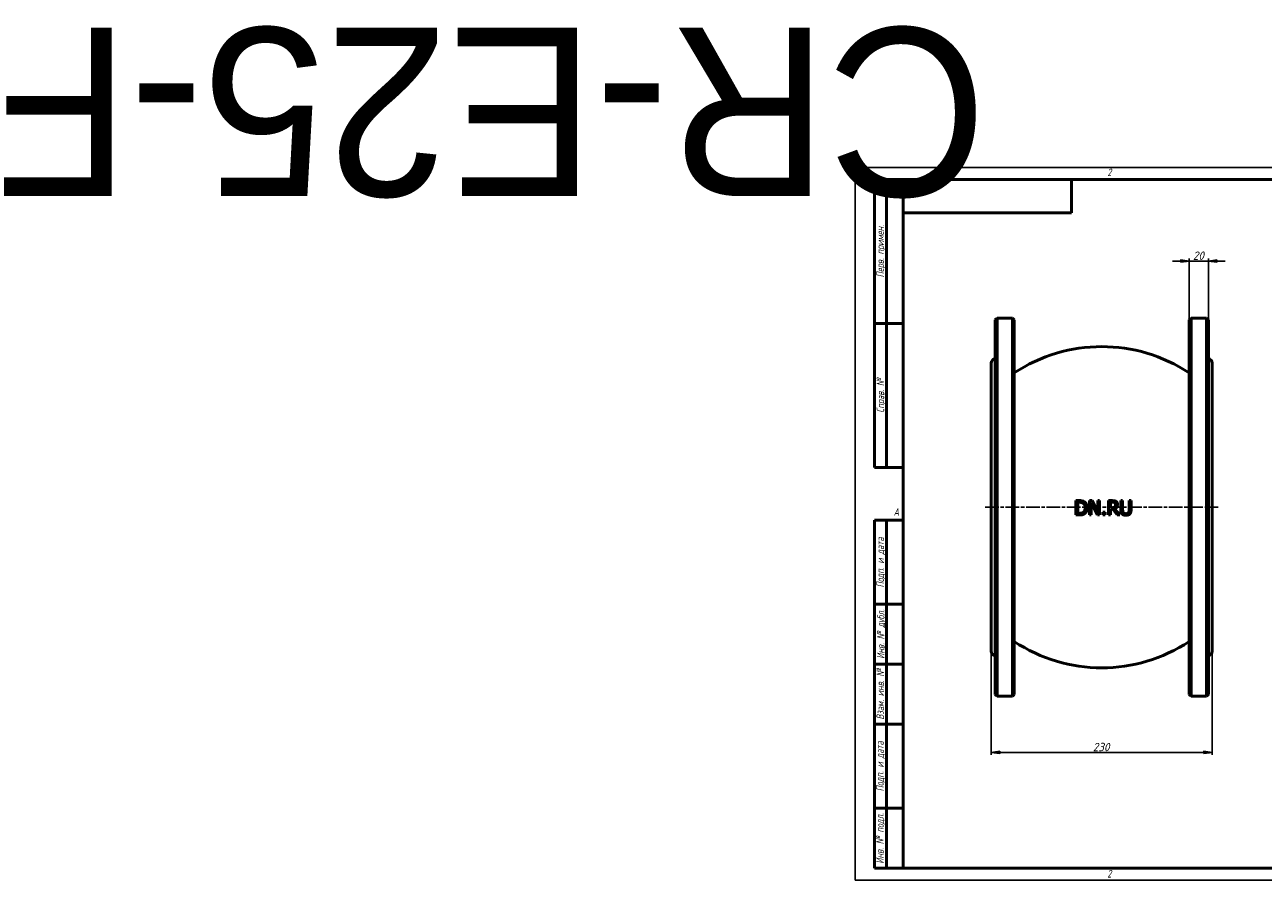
# Model space of a CAD drawing. Header units: millimetres. Extents: x -865 to 5757, y -174 to 891.
# Tile 1 of 4: x -865 to 425, y 0 to 891. Entities that reach past the tile are written whole.
import ezdxf
from ezdxf.enums import TextEntityAlignment as Align

# ---------------------------------------------------------------- set-up
doc = ezdxf.new("R2018")
doc.units = ezdxf.units.MM
doc.header["$LTSCALE"] = 2.5
doc.linetypes.add('CHAIN', pattern=[0.7087, 0.4724, -0.0591, 0.1181, -0.0591])
for name, color, linetype, lineweight in [('Видимый контур (ГОСТ)', 7, 'Continuous', 50), ('Кромка (ГОСТ)', 7, 'Continuous', 50), ('Обозначение (ГОСТ)', 7, 'Continuous', 25), ('Осевая линия (ГОСТ)', 7, 'Continuous', 25), ('Размер (ГОСТ)', 7, 'Continuous', 25), ('Эскизная геометрия (ГОСТ)', 7, 'Continuous', 50)]:
    doc.layers.add(name, color=color, linetype=linetype, lineweight=lineweight)
doc.styles.add('Альтернативный текст (ГОСТ)', font='arial.ttf', dxfattribs={"width": 0.8})
doc.styles.add('Обычный текст (ГОСТ)', font='GOST Common Italic.ttf')
doc.dimstyles.new('Обычный (ГОСТ)', dxfattribs={"dimscale": 2.5, "dimtxt": 3.5, "dimasz": 3.5, "dimexe": 1, "dimexo": 0, "dimgap": 0.5, "dimtad": 1, "dimtxsty": 'Обычный текст (ГОСТ)', "dimblk": 'Filled-1', "dimcen": 0.09, "dimdle": 15, "dimclrd": 256, "dimclre": 256, "dimclrt": 256, "dimazin": 2, "dimtfac": 0.714286, "dimtdec": 3, "dimtmove": 0, "dimatfit": 3, "dimfxl": 1, "dimtolj": 1, "dimlwd": 25, "dimlwe": 25, "dimarcsym": 0})

# ---------------------------------------------------------------- blocks, each defined once
blk = doc.blocks.new('Рамки ГОСТ - Рамка')
at = {"layer": 'Кромка (ГОСТ)', "lineweight": 25}
for p, q in [((0, 0), (0, 297)), ((0, 297), (420, 297)), ((420, 297), (420, 0)), ((420, 0), (0, 0))]:
    blk.add_line(p, q, dxfattribs=at)
at = {"layer": 'Кромка (ГОСТ)'}
for p, q in [((210, 292), (210, 297)), ((415, 292), (20, 292)), ((20, 292), (20, 5)), ((415, 5), (415, 292)), ((20, 5), (415, 5)), ((210, 5), (210, 0))]:
    blk.add_line(p, q, dxfattribs=at)
at = {"layer": 'Кромка (ГОСТ)', "char_height": 3.17, "attachment_point": 1, "style": 'Альтернативный текст (ГОСТ)'}
for s, insert, width in [('\\fGOST Common|b0|i1;{\\H3.1700;2}', (105, 296.5), 5.2328), ('\\fGOST Common|b0|i1;{\\H3.1700;1}', (315.02, 296.44), 5.2327), ('\\fGOST Common|b0|i1;{\\H3.1700;A}', (16, 155), 5.1335), ('\\fGOST Common|b0|i1;{\\H3.1700;A}', (416, 148.5), 5.0704), ('\\fGOST Common|b0|i1;{\\H3.1700;2}', (104.99, 4.3), 5.2328), ('\\fGOST Common|b0|i1;{\\H3.1700;1}', (315, 4.14), 6.6287), ('\\fGOST Common|b0|i1;{\\H3.1700;Формат А3}', (370, 4.39), 25.2103)]:
    blk.add_mtext(s, dxfattribs=dict(at, insert=insert, width=width))
blk = doc.blocks.new('ГОСТ - Доп. графы 1')
at = {"layer": 'Эскизная геометрия (ГОСТ)'}
for p, q in [((-12, 0), (-12, 145)), ((-12, 145), (0, 145)), ((-7, 145), (-7, 0)), ((-12, 110), (-7, 110)), ((-7, 110), (0, 110)), ((-12, 85), (-7, 85)), ((-7, 85), (0, 85)), ((-12, 60), (-7, 60)), ((-7, 60), (0, 60)), ((-12, 25), (-7, 25)), ((-7, 25), (0, 25)), ((0, 0), (-12, 0))]:
    blk.add_line(p, q, dxfattribs=at)
at = {"layer": 'Обозначение (ГОСТ)', "char_height": 3.17, "attachment_point": 5, "rotation": 90, "style": 'Альтернативный текст (ГОСТ)'}
for s, insert, width in [('\\fGOST Common|b0|i1;{\\H3.1700;Подп. и дата}', (-9.37, 127.41), 34.7679), ('\\fGOST Common|b0|i1;{\\H3.1700;Инв. № дубл.}', (-8.95, 97.55), 24.8438), ('\\fGOST Common|b0|i1;{\\H3.1700;Взам. инв. №}', (-9.58, 72.53), 24.8669), ('\\fGOST Common|b0|i1;{\\H3.1700;Подп. и дата}', (-9.5, 42.47), 35.1486), ('\\fGOST Common|b0|i1;{\\H3.1700;Инв. № подл.}', (-9.5, 12.41), 24.9618)]:
    blk.add_mtext(s, dxfattribs=dict(at, insert=insert, width=width))
at = {"layer": 'Обозначение (ГОСТ)', "lineweight": 30, "flags": 17}
for tag, p in [('Подп._и_дата_2', (-3.53, 127.51)), ('Инв._номер_дубликата', (-3.41, 97.47)), ('Взамен_инв._номера', (-3.46, 72.53)), ('Подп._и_дата_1', (-3.42, 42.35)), ('ИНВЕНТАРНЫЙ_НОМЕР', (-3.33, 12.68))]:
    blk.add_attdef(tag, text='', height=3.17, rotation=90, dxfattribs=at).set_placement(p, align=Align.MIDDLE_CENTER)
blk = doc.blocks.new('ГОСТ - Доп. графы 2')
at = {"layer": 'Эскизная геометрия (ГОСТ)'}
for p, q in [((-12, 0), (-12, 120)), ((-12, 120), (0, 120)), ((-7, 0), (-7, 120)), ((-12, 60), (0, 60)), ((0, 0), (-12, 0))]:
    blk.add_line(p, q, dxfattribs=at)
at = {"layer": 'Обозначение (ГОСТ)', "char_height": 3.17, "attachment_point": 5, "rotation": 90, "style": 'Альтернативный текст (ГОСТ)'}
for s, insert, width in [('\\fGOST Common|b0|i1;{\\H3.1700;Перв. примен.}', (-9.19, 90.05), 60.0143), ('\\fGOST Common|b0|i1;{\\H3.1700;Справ. №}', (-9.1, 30), 59.9357)]:
    blk.add_mtext(s, dxfattribs=dict(at, insert=insert, width=width))
at = {"layer": 'Обозначение (ГОСТ)', "lineweight": 30, "flags": 17}
for tag, p in [('Первичная_применяемость', (-3.65, 90.03)), ('Справочный_номер', (-3.55, 30.02))]:
    blk.add_attdef(tag, text='', height=3.17, rotation=90, dxfattribs=at).set_placement(p, align=Align.MIDDLE_CENTER)
blk = doc.blocks.new('ГОСТ - Доп. графы 3')
at = {"layer": 'Эскизная геометрия (ГОСТ)'}
for p, q in [((0, 0), (70, 0)), ((70, 0), (70, -14)), ((70, -14), (0, -14))]:
    blk.add_line(p, q, dxfattribs=at)
at = {"layer": 'Обозначение (ГОСТ)', "lineweight": 30}
blk.add_attdef('ОБОЗНАЧЕНИЕ', text='', height=5, rotation=180, dxfattribs=at).set_placement((34.94, -6.97), align=Align.MIDDLE_CENTER)
blk = doc.blocks.new('Filled-1')
at = {"color": 0}
for p, q in [((0, 0), (-1, 0.14)), ((-1, 0.14), (-1, -0.14)), ((-1, 0), (0, 0)), ((-1, -0.14), (0, 0))]:
    blk.add_line(p, q, dxfattribs=at)
at = {"color": 0, "flags": 128}
blk.add_lwpolyline([(-1, -0.14), (0, 0), (-1, 0.14), (-1, -0.14)], dxfattribs=at)
at = {"color": 0}
blk.add_solid([(-1, -0.14), (0, 0), (-1, 0.14), (-1, -0.14)], dxfattribs=at)
blk = doc.blocks.new('*D9')
at = {"layer": 'Defpoints', "color": 0, "linetype": 'Continuous', "transparency": 16777216}
for p in [(141.6, 238.5), (371.6, 238.5), (371.6, 133.1)]:
    blk.add_point(p, dxfattribs=at)
at = {"layer": 'Размер (ГОСТ)', "linetype": 'Continuous', "lineweight": 25, "transparency": 16777216}
for p, q in [((141.6, 238.5), (141.6, 130.6)), ((371.6, 238.5), (371.6, 130.6)), ((150.3, 133.1), (362.8, 133.1))]:
    blk.add_line(p, q, dxfattribs=at)
at = {"layer": 'Размер (ГОСТ)', "linetype": 'Continuous', "lineweight": 25, "transparency": 16777216, "xscale": 8.75, "yscale": 8.75, "zscale": 8.75, "rotation": 180}
blk.add_blockref('Filled-1', (141.6, 133.1), dxfattribs=at)
at = {"layer": 'Размер (ГОСТ)', "linetype": 'Continuous', "lineweight": 25, "transparency": 16777216, "xscale": 8.75, "yscale": 8.75, "zscale": 8.75}
blk.add_blockref('Filled-1', (371.6, 133.1), dxfattribs=at)
at = {"layer": 'Размер (ГОСТ)', "linetype": 'Continuous', "lineweight": 25, "transparency": 16777216, "insert": (247.3, 143.1), "char_height": 8.75, "attachment_point": 1, "style": 'Обычный текст (ГОСТ)'}
blk.add_mtext('\\A1;230', dxfattribs=at)
blk = doc.blocks.new('*D13')
at = {"layer": 'Defpoints', "color": 0, "linetype": 'Continuous', "transparency": 16777216}
for p in [(367.6, 644.9), (347.6, 583.5), (367.6, 583.5)]:
    blk.add_point(p, dxfattribs=at)
at = {"layer": 'Размер (ГОСТ)', "linetype": 'Continuous', "lineweight": 25, "transparency": 16777216}
for p, q in [((338.8, 644.9), (330.1, 644.9)), ((347.6, 583.5), (347.6, 647.4)), ((347.6, 644.9), (367.6, 644.9)), ((367.6, 583.5), (367.6, 647.4)), ((376.3, 644.9), (385.1, 644.9))]:
    blk.add_line(p, q, dxfattribs=at)
at = {"layer": 'Размер (ГОСТ)', "linetype": 'Continuous', "lineweight": 25, "transparency": 16777216, "xscale": 8.75, "yscale": 8.75, "zscale": 8.75}
blk.add_blockref('Filled-1', (347.6, 644.9), dxfattribs=at)
at = {"layer": 'Размер (ГОСТ)', "linetype": 'Continuous', "lineweight": 25, "transparency": 16777216, "xscale": 8.75, "yscale": 8.75, "zscale": 8.75, "rotation": 180}
blk.add_blockref('Filled-1', (367.6, 644.9), dxfattribs=at)
at = {"layer": 'Размер (ГОСТ)', "linetype": 'Continuous', "lineweight": 25, "transparency": 16777216, "insert": (351.5, 654.9), "char_height": 8.75, "attachment_point": 1, "style": 'Обычный текст (ГОСТ)'}
blk.add_mtext('\\A1;20', dxfattribs=at)

msp = doc.modelspace()

# ---------------------------------------------------------------- linework, layer by layer
at = {"layer": 'Видимый контур (ГОСТ)'}
for p, q in [((145.58, 583.546), (147.58, 585.546)), ((145.58, 193.546), (145.58, 583.546)), ((147.58, 585.546), (147.58, 191.546)), ((147.58, 585.546), (163.58, 585.546)), ((163.58, 191.546), (163.58, 585.546)), ((165.58, 583.546), (163.58, 585.546)), ((165.58, 583.546), (165.58, 193.546)), ((347.58, 583.546), (349.58, 585.546)), ((347.58, 193.546), (347.58, 583.546)), ((349.58, 585.546), (349.58, 191.546)), ((349.58, 585.546), (365.58, 585.546)), ((365.58, 191.546), (365.58, 585.546)), ((367.58, 583.546), (365.58, 585.546)), ((367.58, 583.546), (367.58, 193.546)), ((141.58, 238.546), (141.58, 538.546)), ((371.58, 538.546), (371.58, 238.546)), ((233.106, 395.41), (229.69, 395.41)), ((229.69, 380.41), (229.69, 395.41)), ((231.683, 393.684), (233.203, 393.684)), ((231.683, 393.684), (231.683, 382.136)), ((246.513, 395.41), (243.681, 395.41)), ((243.681, 380.41), (243.681, 395.41)), ((245.541, 393.343), (245.541, 380.41)), ((245.541, 393.343), (252.178, 380.41)), ((252.555, 383.534), (246.513, 395.41)), ((254.414, 395.41), (252.555, 395.41)), ((252.555, 383.534), (252.555, 395.41)), ((254.414, 395.41), (254.414, 380.41)), ((267.567, 395.41), (263.701, 395.41)), ((263.701, 380.41), (263.701, 395.41)), ((265.695, 393.684), (265.695, 388.043)), ((265.695, 393.684), (267.676, 393.684)), ((267.445, 388.043), (265.695, 388.043)), ((275.31, 380.41), (269.974, 386.937)), ((278.312, 395.41), (276.319, 395.41)), ((276.319, 386.05), (276.319, 395.41)), ((278.312, 395.41), (278.312, 386.05)), ((287.174, 395.41), (285.18, 395.41)), ((285.18, 386.001), (285.18, 395.41)), ((287.174, 395.41), (287.174, 386.05)), ((229.69, 380.41), (233.142, 380.41)), ((233.203, 382.136), (231.683, 382.136)), ((243.681, 380.41), (245.541, 380.41)), ((252.178, 380.41), (254.414, 380.41)), ((260.249, 383.278), (257.842, 383.278)), ((257.842, 380.41), (257.842, 383.278)), ((257.842, 380.41), (260.249, 380.41)), ((260.249, 383.278), (260.249, 380.41)), ((263.701, 380.41), (265.695, 380.41)), ((265.695, 386.378), (265.695, 380.41)), ((265.695, 386.378), (267.98, 386.378)), ((267.98, 386.378), (272.721, 380.41)), ((272.721, 380.41), (275.31, 380.41)), ((145.58, 193.546), (147.58, 191.546)), ((165.58, 193.546), (163.58, 191.546)), ((347.58, 193.546), (349.58, 191.546)), ((367.58, 193.546), (365.58, 191.546)), ((147.58, 191.546), (163.58, 191.546)), ((349.58, 191.546), (365.58, 191.546))]:
    msp.add_line(p, q, dxfattribs=at)
for centre, radius, start, end in [((256.58, 390.802), 165, 56.528979, 123.471021), ((146.58, 538.546), 5, 101.536959, 180), ((366.58, 538.546), 5, 0, 78.463041), ((256.58, 386.29), 165, 236.528979, 303.471021), ((146.58, 238.546), 5, 180, 258.463041), ((366.58, 238.546), 5, 281.536959, 0)]:
    msp.add_arc(centre, radius, start, end, dxfattribs=at)
for points, knots in [([(238.478, 394.218), (237.958, 394.561), (237.11, 394.985), (235.039, 395.368), (234, 395.41), (233.106, 395.41)], [0, 0, 0, 0, 0.188142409, 0.188142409, 0.328302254, 0.328302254, 0.328302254, 0.328302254]), ([(233.203, 393.684), (234.566, 393.684), (235.329, 393.52), (236.284, 393.236), (236.737, 393.038), (237.166, 392.784)], [-0.30161701, -0.30161701, -0.30161701, -0.30161701, -0.15044182, -0.15044182, 0, 0, 0, 0]), ([(237.166, 392.784), (237.562, 392.541), (237.915, 392.244), (238.523, 391.529), (238.764, 391.126), (239.119, 390.282), (239.238, 389.852), (239.403, 388.924), (239.439, 388.42), (239.439, 387.922)], [-0.564875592, -0.564875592, -0.564875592, -0.564875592, -0.424730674, -0.424730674, -0.282842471, -0.282842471, -0.149582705, -0.149582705, 0, 0, 0, 0]), ([(239.439, 387.922), (239.439, 387.166), (239.366, 386.379), (239.046, 385.287), (238.848, 384.747), (238.153, 383.78), (237.781, 383.424), (237.348, 383.133)], [-0.757466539, -0.757466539, -0.757466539, -0.757466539, -0.358672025, -0.358672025, -0.157590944, -0.157590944, 0, 0, 0, 0]), ([(238.454, 381.613), (238.857, 381.879), (239.223, 382.19), (239.894, 382.909), (240.188, 383.312), (240.7, 384.183), (241.022, 384.82), (241.435, 386.41), (241.517, 387.151), (241.517, 387.898)], [0, 0, 0, 0, 0.14578472, 0.14578472, 0.296481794, 0.296481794, 0.449614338, 0.449614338, 0.577137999, 0.577137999, 0.577137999, 0.577137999]), ([(241.517, 387.898), (241.517, 388.658), (241.445, 389.424), (241.105, 390.835), (240.862, 391.456), (240.264, 392.485), (239.968, 392.888), (239.279, 393.621), (238.896, 393.941), (238.478, 394.218)], [0, 0, 0, 0, 0.228195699, 0.228195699, 0.435653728, 0.435653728, 0.587858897, 0.587858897, 0.739957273, 0.739957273, 0.739957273, 0.739957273]), ([(270.156, 388.821), (269.943, 388.608), (269.698, 388.444), (269.33, 388.291), (269.052, 388.181), (268.148, 388.062), (267.794, 388.043), (267.445, 388.043)], [-0.797978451, -0.797978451, -0.797978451, -0.797978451, -0.274003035, -0.274003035, -0.104987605, -0.104987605, 0, 0, 0, 0]), ([(271.384, 394.62), (271.11, 394.797), (270.821, 394.945), (270.19, 395.182), (269.461, 395.41), (267.567, 395.41)], [0, 0, 0, 0, 0.098008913, 0.098008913, 0.202542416, 0.202542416, 0.202542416, 0.202542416]), ([(267.676, 393.684), (268.059, 393.684), (268.472, 393.665), (269.074, 393.572), (269.291, 393.524), (269.701, 393.377), (269.886, 393.287), (270.059, 393.173)], [-0.247544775, -0.247544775, -0.247544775, -0.247544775, -0.130736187, -0.130736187, -0.062132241, -0.062132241, 0, 0, 0, 0]), ([(269.974, 386.937), (270.364, 387.083), (270.738, 387.267), (271.417, 387.715), (271.717, 387.971), (272.451, 388.783), (272.681, 389.273), (273.006, 390.174), (273.085, 390.755), (273.085, 391.338)], [0, 0, 0, 0, 0.125390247, 0.125390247, 0.244659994, 0.244659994, 0.454499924, 0.454499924, 0.780420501, 0.780420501, 0.780420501, 0.780420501]), ([(270.059, 393.173), (270.228, 393.059), (270.38, 392.925), (270.509, 392.767), (270.551, 392.716), (270.589, 392.665), (270.622, 392.615), (270.655, 392.567), (270.683, 392.52), (270.709, 392.474), (270.734, 392.428), (270.756, 392.383), (270.776, 392.34), (270.789, 392.312), (270.8, 392.285), (270.811, 392.259), (270.881, 392.089), (270.93, 391.913), (270.961, 391.733), (270.993, 391.551), (271.007, 391.365), (271.007, 391.18)], [-0.201914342, -0.201914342, -0.201914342, -0.201914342, -0.159534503, -0.159534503, -0.159534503, -0.145807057, -0.145807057, -0.145807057, -0.132552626, -0.132552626, -0.132552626, -0.119422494, -0.119422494, -0.119422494, -0.110853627, -0.110853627, -0.110853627, -0.055780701, -0.055780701, -0.055780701, 0, 0, 0, 0]), ([(271.007, 391.18), (271.007, 390.929), (270.991, 390.675), (270.952, 390.427), (270.947, 390.397), (270.942, 390.367), (270.936, 390.337), (270.911, 390.195), (270.879, 390.065), (270.842, 389.946), (270.829, 389.902), (270.815, 389.859), (270.8, 389.818), (270.776, 389.751), (270.751, 389.687), (270.724, 389.626), (270.588, 389.32), (270.399, 389.051), (270.156, 388.821)], [-0.230749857, -0.230749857, -0.230749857, -0.230749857, -0.172908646, -0.172908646, -0.172908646, -0.165879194, -0.165879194, -0.165879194, -0.132746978, -0.132746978, -0.132746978, -0.120543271, -0.120543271, -0.120543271, -0.100592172, -0.100592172, -0.100592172, 0, 0, 0, 0]), ([(273.085, 391.338), (273.085, 391.777), (273.038, 392.223), (272.847, 392.863), (272.713, 393.239), (272.121, 394.048), (271.78, 394.364), (271.384, 394.62)], [0, 0, 0, 0, 0.131863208, 0.131863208, 0.200177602, 0.200177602, 0.261059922, 0.261059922, 0.261059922, 0.261059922]), ([(233.142, 380.41), (235.28, 380.41), (236.275, 380.662), (237.357, 381.004), (237.922, 381.279), (238.454, 381.613)], [0, 0, 0, 0, 0.64790932, 0.64790932, 1.44890975, 1.44890975, 1.44890975, 1.44890975]), ([(237.348, 383.133), (236.985, 382.878), (236.595, 382.677), (235.97, 382.457), (235.547, 382.322), (234.29, 382.162), (233.74, 382.136), (233.203, 382.136)], [-0.829171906, -0.829171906, -0.829171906, -0.829171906, -0.383405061, -0.383405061, -0.162733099, -0.162733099, 0, 0, 0, 0]), ([(276.319, 386.05), (276.319, 385.172), (276.391, 384.208), (276.7, 383.15), (276.825, 382.767), (277.265, 382.025), (277.491, 381.738), (277.753, 381.479)], [0, 0, 0, 0, 0.263415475, 0.263415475, 0.33062629, 0.33062629, 0.380812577, 0.380812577, 0.380812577, 0.380812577]), ([(277.753, 381.479), (278.004, 381.228), (278.283, 381.013), (278.904, 380.644), (279.242, 380.496), (280.279, 380.17), (281.021, 380.094), (281.74, 380.094)], [0, 0, 0, 0, 0.107336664, 0.107336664, 0.218820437, 0.218820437, 0.437618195, 0.437618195, 0.437618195, 0.437618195]), ([(278.957, 383.023), (278.796, 383.267), (278.669, 383.528), (278.481, 384.083), (278.312, 384.697), (278.312, 386.05)], [0, 0, 0, 0, 0.088088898, 0.088088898, 0.176228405, 0.176228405, 0.176228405, 0.176228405]), ([(281.74, 381.795), (281.212, 381.795), (280.662, 381.861), (279.922, 382.153), (279.687, 382.284), (279.274, 382.614), (279.101, 382.805), (278.957, 383.023)], [0, 0, 0, 0, 0.160360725, 0.160360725, 0.241037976, 0.241037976, 0.319362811, 0.319362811, 0.319362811, 0.319362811]), ([(284.536, 383.023), (284.392, 382.805), (284.217, 382.617), (283.794, 382.288), (283.556, 382.161), (282.802, 381.87), (282.271, 381.795), (281.74, 381.795)], [0, 0, 0, 0, 0.078546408, 0.078546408, 0.161496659, 0.161496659, 0.321787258, 0.321787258, 0.321787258, 0.321787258]), ([(281.74, 380.094), (282.295, 380.094), (282.872, 380.135), (283.751, 380.32), (284.202, 380.446), (285.076, 380.912), (285.426, 381.171), (285.739, 381.479)], [0, 0, 0, 0, 0.168494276, 0.168494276, 0.272274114, 0.272274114, 0.354657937, 0.354657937, 0.354657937, 0.354657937]), ([(285.18, 386.001), (285.18, 384.704), (285.015, 384.099), (284.835, 383.55), (284.704, 383.277), (284.536, 383.023)], [0, 0, 0, 0, 0.389275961, 0.389275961, 0.824066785, 0.824066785, 0.824066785, 0.824066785]), ([(285.739, 381.479), (286.068, 381.793), (286.336, 382.151), (286.684, 382.831), (286.893, 383.317), (287.136, 384.776), (287.174, 385.424), (287.174, 386.05)], [0, 0, 0, 0, 0.136783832, 0.136783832, 0.229293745, 0.229293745, 0.29725967, 0.29725967, 0.29725967, 0.29725967])]:
    msp.add_open_spline(points, degree=3, knots=knots, dxfattribs=at)
at = {"layer": 'Осевая линия (ГОСТ)', "linetype": 'CHAIN', "ltscale": 11.993792}
msp.add_line((135.33, 388.546), (377.83, 388.546), dxfattribs=at)

# ---------------------------------------------------------------- block references
ref = msp.add_blockref('ГОСТ - Доп. графы 3', (50, 730), dxfattribs=dict(xscale=2.5, yscale=2.5, zscale=2.5))
lines = msp.add_mtext('CR-E25-F', dxfattribs={"layer": 'Обозначение (ГОСТ)', "insert": (137.355, 712.581), "char_height": 175.3121, "attachment_point": 1, "rotation": 180})
ref.add_attrib('ОБОЗНАЧЕНИЕ', '', (137.355, 712.581)).embed_mtext(lines)
at = {"xscale": 2.5, "yscale": 2.5, "zscale": 2.5}
for name, p in [('Рамки ГОСТ - Рамка', (0, 0)), ('ГОСТ - Доп. графы 2', (50, 430)), ('ГОСТ - Доп. графы 1', (50, 12.5))]:
    msp.add_blockref(name, p, dxfattribs=at)

# ---------------------------------------------------------------- dimensions: what is measured, and where the dimension line sits
at = {"layer": 'Размер (ГОСТ)', "linetype": 'Continuous', "lineweight": 25}
for base, p1, p2, override, picture, middle in [((367.58, 644.94), (347.58, 583.546), (367.58, 583.546), {"dimgap": 0.5, "dimdec": 2, "dimtol": 0, "dimlim": 0, "dimtp": 0, "dimtm": 0, "dimtdec": 3, "dimtofl": 1, "dimatfit": 1}, '*D13', (357.58, 644.94)), ((371.58, 133.077), (141.58, 238.546), (371.58, 238.546), {"dimgap": 0.5, "dimdec": 2, "dimtol": 0, "dimlim": 0, "dimtp": 0, "dimtm": 0, "dimtdec": 3, "dimtofl": 0, "dimatfit": 1}, '*D9', (256.58, 133.077))]:
    dim = msp.add_linear_dim(base=base, p1=p1, p2=p2, angle=180, dimstyle='Обычный (ГОСТ)', override=override, dxfattribs=at)
    dim.commit()
    dim.dimension.update_dxf_attribs({"geometry": picture, "text_midpoint": middle, "dimtype": 160})

doc.saveas('drawing.dxf')
